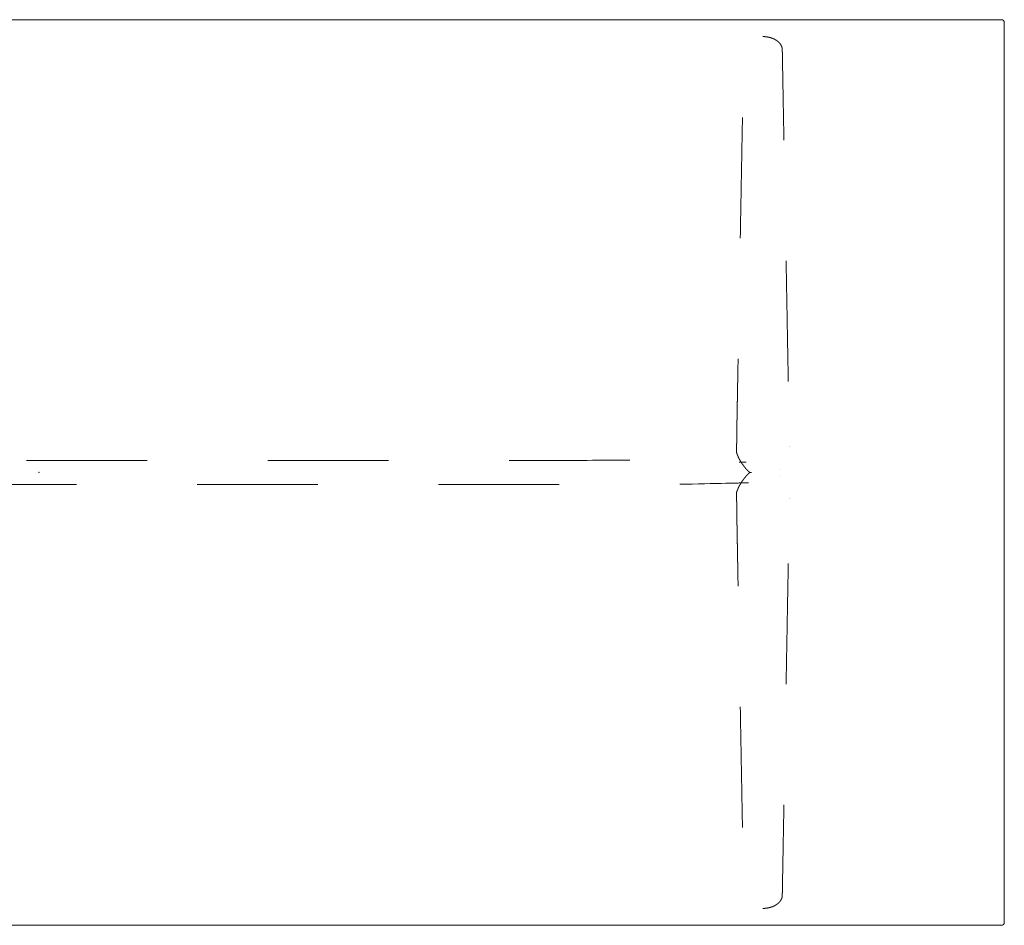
# Model space of a CAD drawing. Header units: metres. Extents: x -2 to 4.3, y -5.49 to 0.4.
# Tile 52 of 57: x 2.09 to 2.91, y -2.87 to -2.12. Entities that reach past the tile are written whole.
import ezdxf

# ---------------------------------------------------------------- set-up
doc = ezdxf.new("R2010")
doc.units = ezdxf.units.M
doc.header["$MEASUREMENT"] = 0
doc.linetypes.add('Dash Style-1', pattern=[0.10582, 0.0529, -0.05292])
for name, color, linetype, lineweight in [('72_VITRA_HRESID_D2_TB_FOOT_UNDER', 8, 'Dash Style-1', 5), ('72_VITRA_HRESID_D2_TB_TABLE_TOP', 7, 'Continuous', 5), ('D2SNAP', 1, 'Continuous', 5)]:
    doc.layers.add(name, color=color, linetype=linetype, lineweight=lineweight)
doc.layers.add('72_VITRA_INSERT', color=7, linetype='Continuous')

# ---------------------------------------------------------------- blocks, each defined once
blk = doc.blocks.new('72_VITRA_HRESID_D2_BELLEVILLE_TABLE_BISTRO_1600_X_750_FOOT_UNDER')
at = {"layer": '72_VITRA_HRESID_D2_TB_FOOT_UNDER'}
for points, weights, knots in [([(0.6, 0.361), (0.59958, 0.361), (0.59916, 0.36098), (0.59875, 0.36097), (0.59843, 0.36095), (0.59812, 0.36092), (0.59781, 0.3609), (0.59749, 0.36087), (0.59718, 0.36083), (0.59687, 0.36079), (0.59666, 0.36076), (0.59645, 0.36073), (0.59622, 0.36069), (0.59598, 0.36065), (0.59564, 0.36058), (0.5953, 0.36052), (0.59497, 0.36044), (0.59464, 0.36037), (0.59442, 0.36031), (0.59421, 0.36026), (0.59395, 0.36018), (0.5937, 0.36011), (0.59344, 0.36003), (0.59317, 0.35995), (0.59297, 0.35988), (0.59278, 0.35982), (0.59258, 0.35975), (0.59238, 0.35967), (0.59218, 0.3596), (0.59198, 0.35952), (0.59178, 0.35944), (0.59158, 0.35936), (0.59132, 0.35924), (0.59106, 0.35913), (0.5908, 0.359), (0.59055, 0.35887), (0.59036, 0.35878), (0.59018, 0.35868), (0.59, 0.35859), (0.58983, 0.35849), (0.58966, 0.3584), (0.5895, 0.3583), (0.58932, 0.35819), (0.58914, 0.35808), (0.58896, 0.35796), (0.58879, 0.35785), (0.58864, 0.35774), (0.58849, 0.35764), (0.58833, 0.35752), (0.58816, 0.3574), (0.58798, 0.35726), (0.5878, 0.35711), (0.58763, 0.35697), (0.58746, 0.35683), (0.5873, 0.35668), (0.58714, 0.35654), (0.58699, 0.35639), (0.58684, 0.35625), (0.58668, 0.35609), (0.58652, 0.35593), (0.58638, 0.35577), (0.58624, 0.35561), (0.58612, 0.35546), (0.58599, 0.35531), (0.5859, 0.35518), (0.5858, 0.35506), (0.58573, 0.35496), (0.58566, 0.35487), (0.58556, 0.35472), (0.58546, 0.35458), (0.58534, 0.35439), (0.58522, 0.35421), (0.58513, 0.35405), (0.58504, 0.35389), (0.58496, 0.35373), (0.58487, 0.35357), (0.5848, 0.35341), (0.58472, 0.35325), (0.58467, 0.35314), (0.58462, 0.35303), (0.58457, 0.3529), (0.58452, 0.35277), (0.58445, 0.35259), (0.58439, 0.35241), (0.58433, 0.35221), (0.58427, 0.352), (0.58422, 0.3518), (0.58417, 0.3516), (0.58413, 0.35139), (0.58409, 0.35119), (0.58407, 0.35099), (0.58404, 0.35079), (0.58403, 0.35064), (0.58402, 0.35049), (0.58401, 0.35034), (0.584, 0.35019), (0.584, 0.35), (0.58152, 0.21275), (0.57904, 0.07551), (0.57868, 0.05555), (0.57832, 0.03559), (0.5783, 0.03487), (0.57829, 0.03416), (0.57828, 0.03344), (0.57827, 0.03274), (0.57826, 0.03204), (0.57825, 0.03137), (0.57824, 0.03069), (0.57824, 0.03004), (0.57823, 0.02939), (0.57823, 0.02876), (0.57822, 0.02813), (0.57822, 0.02753), (0.57822, 0.02693), (0.57822, 0.02636), (0.57822, 0.02578), (0.57822, 0.02523), (0.57822, 0.02517), (0.57822, 0.02512), (0.57811, 0.02172), (0.578, 0.01833), (0.578, 0.01832), (0.578, 0.0183), (0.57797, 0.01724), (0.57823, 0.01621), (0.57823, 0.01621), (0.57823, 0.01621), (0.57823, 0.0162), (0.57823, 0.0162), (0.57835, 0.01572), (0.57853, 0.01526), (0.57853, 0.01526), (0.57853, 0.01526), (0.57864, 0.01496), (0.57877, 0.01465), (0.57889, 0.01434), (0.57909, 0.01389), (0.57928, 0.01344), (0.57953, 0.01289), (0.57979, 0.01234), (0.58008, 0.01176), (0.58037, 0.01118), (0.58068, 0.01061), (0.58099, 0.01004), (0.58132, 0.00948), (0.58164, 0.00892), (0.58199, 0.00837), (0.58234, 0.00783), (0.5827, 0.00729), (0.58306, 0.00676), (0.58344, 0.00623), (0.58382, 0.00571), (0.58421, 0.0052), (0.58461, 0.00468), (0.58504, 0.00417), (0.58546, 0.00366), (0.58578, 0.00329), (0.58611, 0.00293), (0.58632, 0.0027), (0.58652, 0.00248), (0.58684, 0.00214), (0.58715, 0.00181), (0.58758, 0.00138), (0.588, 0.00096), (0.58845, 0.00054), (0.58846, 0.00054), (0.58846, 0.00053), (0.58866, 0.00035), (0.5889, 0.00022), (0.589, 0.00017), (0.58911, 0.00012), (0.58932, 0.00001), (0.58957, 0), (0.58968, 0), (0.5898, 0), (0.58981, 0), (0.58982, 0), (0.6, 0), (0.61018, 0), (0.61019, 0), (0.6102, 0), (0.61032, 0), (0.61043, 0), (0.61068, 0.00001), (0.61089, 0.00012), (0.611, 0.00017), (0.6111, 0.00022), (0.61134, 0.00035), (0.61154, 0.00053), (0.61154, 0.00054), (0.61155, 0.00054), (0.612, 0.00096), (0.61242, 0.00138), (0.61285, 0.00181), (0.61316, 0.00214), (0.61348, 0.00248), (0.61368, 0.0027), (0.61389, 0.00293), (0.61422, 0.00329), (0.61454, 0.00366), (0.61496, 0.00417), (0.61539, 0.00468), (0.61579, 0.0052), (0.61618, 0.00571), (0.61656, 0.00623), (0.61694, 0.00676), (0.6173, 0.00729), (0.61766, 0.00783), (0.61801, 0.00837), (0.61836, 0.00892), (0.61868, 0.00948), (0.61901, 0.01004), (0.61932, 0.01061), (0.61963, 0.01118), (0.61992, 0.01176), (0.62021, 0.01234), (0.62047, 0.01289), (0.62072, 0.01344), (0.62091, 0.01389), (0.62111, 0.01434), (0.62123, 0.01465), (0.62136, 0.01496), (0.62147, 0.01526), (0.62147, 0.01526), (0.62147, 0.01526), (0.62165, 0.01572), (0.62177, 0.0162), (0.62177, 0.0162), (0.62177, 0.01621), (0.62177, 0.01621), (0.62177, 0.01621), (0.62203, 0.01724), (0.622, 0.0183), (0.622, 0.01832), (0.622, 0.01833), (0.62189, 0.02172), (0.62178, 0.02512), (0.62178, 0.02517), (0.62178, 0.02523), (0.62178, 0.02578), (0.62178, 0.02636), (0.62178, 0.02693), (0.62178, 0.02753), (0.62178, 0.02813), (0.62177, 0.02876), (0.62177, 0.02939), (0.62176, 0.03004), (0.62176, 0.03069), (0.62175, 0.03137), (0.62174, 0.03204), (0.62173, 0.03274), (0.62172, 0.03344), (0.62171, 0.03416), (0.6217, 0.03487), (0.62168, 0.03559), (0.62132, 0.05555), (0.62096, 0.07551), (0.61848, 0.21275), (0.616, 0.35), (0.616, 0.35019), (0.61599, 0.35034), (0.61598, 0.35049), (0.61597, 0.35064), (0.61596, 0.35079), (0.61593, 0.35099), (0.61591, 0.35119), (0.61587, 0.35139), (0.61583, 0.3516), (0.61578, 0.3518), (0.61573, 0.352), (0.61567, 0.35221), (0.61561, 0.35241), (0.61555, 0.35259), (0.61548, 0.35277), (0.61543, 0.3529), (0.61538, 0.35303), (0.61533, 0.35314), (0.61528, 0.35325), (0.6152, 0.35341), (0.61513, 0.35357), (0.61504, 0.35373), (0.61496, 0.35389), (0.61487, 0.35405), (0.61478, 0.35421), (0.61466, 0.35439), (0.61454, 0.35458), (0.61444, 0.35472), (0.61434, 0.35487), (0.61427, 0.35496), (0.6142, 0.35506), (0.6141, 0.35518), (0.61401, 0.35531), (0.61388, 0.35546), (0.61376, 0.35561), (0.61362, 0.35577), (0.61348, 0.35593), (0.61332, 0.35609), (0.61316, 0.35625), (0.61301, 0.35639), (0.61286, 0.35654), (0.6127, 0.35668), (0.61254, 0.35683), (0.61237, 0.35697), (0.6122, 0.35711), (0.61202, 0.35726), (0.61184, 0.3574), (0.61167, 0.35752), (0.61151, 0.35764), (0.61136, 0.35774), (0.61121, 0.35785), (0.61104, 0.35796), (0.61086, 0.35808), (0.61068, 0.35819), (0.6105, 0.3583), (0.61034, 0.3584), (0.61017, 0.35849), (0.61, 0.35859), (0.60982, 0.35868), (0.60964, 0.35878), (0.60945, 0.35887), (0.6092, 0.359), (0.60894, 0.35913), (0.60868, 0.35924), (0.60842, 0.35936), (0.60822, 0.35944), (0.60802, 0.35952), (0.60782, 0.3596), (0.60762, 0.35967), (0.60742, 0.35975), (0.60722, 0.35982), (0.60703, 0.35988), (0.60683, 0.35995), (0.60656, 0.36003), (0.6063, 0.36011), (0.60605, 0.36018), (0.60579, 0.36026), (0.60558, 0.36031), (0.60536, 0.36037), (0.60503, 0.36044), (0.6047, 0.36052), (0.60436, 0.36058), (0.60402, 0.36065), (0.60378, 0.36069), (0.60355, 0.36073), (0.60334, 0.36076), (0.60313, 0.36079), (0.60282, 0.36083), (0.60251, 0.36087), (0.60219, 0.3609), (0.60188, 0.36092), (0.60157, 0.36095), (0.60125, 0.36097), (0.60084, 0.36098), (0.60042, 0.361), (0.6, 0.361)], [1, 1, 1, 1, 1, 1, 1, 1, 1, 1, 1, 1, 1, 1, 1, 1, 1, 1, 1, 1, 1, 1, 1, 1, 1, 1, 1, 1, 1, 1, 1, 1, 1, 1, 1, 1, 1, 1, 1, 1, 1, 1, 1, 1, 1, 1, 1, 1, 1, 1, 1, 1, 1, 1, 1, 1, 1, 1, 1, 1, 1, 1, 1, 1, 1, 1, 1, 1, 1, 1, 1, 1, 1, 1, 1, 1, 1, 1, 1, 1, 1, 1, 1, 1, 1, 1, 1, 1, 1, 1, 1, 1, 1, 1, 1, 1, 1, 1, 1, 1, 1, 1, 1, 1, 1, 1, 1, 1, 1, 1, 1, 1, 1, 1, 1, 1, 1, 1, 1, 1, 1, 1, 1, 0.990949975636, 1, 1, 1, 1, 1, 0.99803479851, 1, 1, 1, 1, 1, 1, 1, 1, 1, 1, 1, 1, 1, 1, 1, 1, 1, 1, 1, 1, 1, 1, 1, 1, 1, 1, 1, 1, 1, 1, 1, 1, 1, 1, 1, 1, 1, 0.990926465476, 1, 1, 1, 0.97345508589, 1, 1, 1, 0.99998029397, 1, 1, 1, 0.999980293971, 1, 1, 1, 0.97345508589, 1, 1, 1, 0.990926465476, 1, 1, 1, 1, 1, 1, 1, 1, 1, 1, 1, 1, 1, 1, 1, 1, 1, 1, 1, 1, 1, 1, 1, 1, 1, 1, 1, 1, 1, 1, 1, 1, 1, 1, 1, 1, 1, 0.998034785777, 1, 1, 1, 1, 1, 0.990949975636, 1, 1, 1, 1, 1, 1, 1, 1, 1, 1, 1, 1, 1, 1, 1, 1, 1, 1, 1, 1, 1, 1, 1, 1, 1, 1, 1, 1, 1, 1, 1, 1, 1, 1, 1, 1, 1, 1, 1, 1, 1, 1, 1, 1, 1, 1, 1, 1, 1, 1, 1, 1, 1, 1, 1, 1, 1, 1, 1, 1, 1, 1, 1, 1, 1, 1, 1, 1, 1, 1, 1, 1, 1, 1, 1, 1, 1, 1, 1, 1, 1, 1, 1, 1, 1, 1, 1, 1, 1, 1, 1, 1, 1, 1, 1, 1, 1, 1, 1, 1, 1, 1, 1, 1, 1, 1, 1, 1, 1, 1, 1, 1, 1, 1, 1, 1, 1, 1, 1, 1, 1, 1, 1], [0, 0, 0, 0.000508, 0.000508, 0.001016, 0.001016, 0.001524, 0.001524, 0.002032, 0.002032, 0.00254, 0.00254, 0.003048, 0.003048, 0.003556, 0.003556, 0.004064, 0.004064, 0.004572, 0.004572, 0.00508, 0.00508, 0.005588, 0.005588, 0.006096, 0.006096, 0.006604, 0.006604, 0.007112, 0.007112, 0.007619, 0.007619, 0.008127, 0.008127, 0.008635, 0.008635, 0.009143, 0.009143, 0.009651, 0.009651, 0.010159, 0.010159, 0.010667, 0.010667, 0.011175, 0.011175, 0.011683, 0.011683, 0.012191, 0.012191, 0.012699, 0.012699, 0.013207, 0.013207, 0.013715, 0.013715, 0.014223, 0.014223, 0.014731, 0.014731, 0.015239, 0.015239, 0.015747, 0.015747, 0.016255, 0.016255, 0.016763, 0.016763, 0.017271, 0.017271, 0.017779, 0.017779, 0.018287, 0.018287, 0.018795, 0.018795, 0.019303, 0.019303, 0.019811, 0.019811, 0.020319, 0.020319, 0.020827, 0.020827, 0.021335, 0.021335, 0.021843, 0.021843, 0.02235, 0.02235, 0.022858, 0.022858, 0.023366, 0.023366, 0.023874, 0.023874, 0.024382, 0.024382, 0.386828, 0.386828, 0.439542, 0.439542, 0.441431, 0.441431, 0.44332, 0.44332, 0.445209, 0.445209, 0.447097, 0.447097, 0.448986, 0.448986, 0.450875, 0.450875, 0.452764, 0.452764, 0.454653, 0.454653, 0.454851, 0.454851, 0.466508, 0.466508, 0.466552, 0.466552, 0.470162, 0.470162, 0.470166, 0.470166, 0.470188, 0.470188, 0.471868, 0.471868, 0.471872, 0.471872, 0.472972, 0.472972, 0.474072, 0.474072, 0.475172, 0.475172, 0.476272, 0.476272, 0.477372, 0.477372, 0.478472, 0.478472, 0.479572, 0.479572, 0.480672, 0.480672, 0.481772, 0.481772, 0.482872, 0.482872, 0.483972, 0.483972, 0.485072, 0.485072, 0.486172, 0.486172, 0.487272, 0.487272, 0.488372, 0.488372, 0.489472, 0.489472, 0.489488, 0.489488, 0.489971, 0.489971, 0.49018, 0.49018, 0.490605, 0.490605, 0.490815, 0.490815, 0.490831, 0.490831, 0.509169, 0.509169, 0.509185, 0.509185, 0.509395, 0.509395, 0.50982, 0.50982, 0.510029, 0.510029, 0.510512, 0.510512, 0.510528, 0.510528, 0.511628, 0.511628, 0.512728, 0.512728, 0.513828, 0.513828, 0.514928, 0.514928, 0.516028, 0.516028, 0.517128, 0.517128, 0.518228, 0.518228, 0.519328, 0.519328, 0.520428, 0.520428, 0.521528, 0.521528, 0.522628, 0.522628, 0.523728, 0.523728, 0.524828, 0.524828, 0.525928, 0.525928, 0.527028, 0.527028, 0.528128, 0.528128, 0.528132, 0.528132, 0.529812, 0.529812, 0.529834, 0.529834, 0.529838, 0.529838, 0.533448, 0.533448, 0.533492, 0.533492, 0.545149, 0.545149, 0.545347, 0.545347, 0.547236, 0.547236, 0.549125, 0.549125, 0.551014, 0.551014, 0.552903, 0.552903, 0.554791, 0.554791, 0.55668, 0.55668, 0.558569, 0.558569, 0.560458, 0.560458, 0.613172, 0.613172, 0.975618, 0.975618, 0.976126, 0.976126, 0.976634, 0.976634, 0.977142, 0.977142, 0.97765, 0.97765, 0.978157, 0.978157, 0.978665, 0.978665, 0.979173, 0.979173, 0.979681, 0.979681, 0.980189, 0.980189, 0.980697, 0.980697, 0.981205, 0.981205, 0.981713, 0.981713, 0.982221, 0.982221, 0.982729, 0.982729, 0.983237, 0.983237, 0.983745, 0.983745, 0.984253, 0.984253, 0.984761, 0.984761, 0.985269, 0.985269, 0.985777, 0.985777, 0.986285, 0.986285, 0.986793, 0.986793, 0.987301, 0.987301, 0.987809, 0.987809, 0.988317, 0.988317, 0.988825, 0.988825, 0.989333, 0.989333, 0.989841, 0.989841, 0.990349, 0.990349, 0.990857, 0.990857, 0.991365, 0.991365, 0.991873, 0.991873, 0.992381, 0.992381, 0.992888, 0.992888, 0.993396, 0.993396, 0.993904, 0.993904, 0.994412, 0.994412, 0.99492, 0.99492, 0.995428, 0.995428, 0.995936, 0.995936, 0.996444, 0.996444, 0.996952, 0.996952, 0.99746, 0.99746, 0.997968, 0.997968, 0.998476, 0.998476, 0.998984, 0.998984, 0.999492, 0.999492, 1, 1, 1]), ([(-0.5898, 0), (-0.58981, 0), (-0.58982, 0), (-0.58981, 0), (-0.5898, 0), (-0.58968, 0), (-0.58957, 0), (-0.58932, -0.00001), (-0.58911, -0.00012), (-0.589, -0.00017), (-0.5889, -0.00022), (-0.58866, -0.00035), (-0.58846, -0.00053), (-0.58846, -0.00054), (-0.58845, -0.00054), (-0.588, -0.00096), (-0.58758, -0.00138), (-0.58715, -0.00181), (-0.58684, -0.00214), (-0.58652, -0.00248), (-0.58632, -0.0027), (-0.58611, -0.00293), (-0.58578, -0.00329), (-0.58546, -0.00366), (-0.58504, -0.00417), (-0.58461, -0.00468), (-0.58421, -0.0052), (-0.58382, -0.00571), (-0.58344, -0.00623), (-0.58306, -0.00676), (-0.5827, -0.00729), (-0.58234, -0.00783), (-0.58199, -0.00837), (-0.58164, -0.00892), (-0.58132, -0.00948), (-0.58116, -0.00974), (-0.58102, -0.01), (0, -0.01), (0.58102, -0.01), (0.58116, -0.00974), (0.58132, -0.00948), (0.58164, -0.00892), (0.58199, -0.00837), (0.58234, -0.00783), (0.5827, -0.00729), (0.58306, -0.00676), (0.58344, -0.00623), (0.58382, -0.00571), (0.58421, -0.0052), (0.58461, -0.00468), (0.58504, -0.00417), (0.58546, -0.00366), (0.58578, -0.00329), (0.58611, -0.00293), (0.58632, -0.0027), (0.58652, -0.00248), (0.58684, -0.00214), (0.58715, -0.00181), (0.58758, -0.00138), (0.588, -0.00096), (0.58845, -0.00054), (0.58846, -0.00054), (0.58846, -0.00053), (0.58866, -0.00035), (0.5889, -0.00022), (0.589, -0.00017), (0.58911, -0.00012), (0.58932, -0.00001), (0.58957, 0), (0.58968, 0), (0.5898, 0), (0.58981, 0), (0.58982, 0), (0.58981, 0), (0.5898, 0), (0.58968, 0), (0.58957, 0), (0.58932, 0.00001), (0.58911, 0.00012), (0.589, 0.00017), (0.5889, 0.00022), (0.58866, 0.00035), (0.58846, 0.00053), (0.58846, 0.00054), (0.58845, 0.00054), (0.588, 0.00096), (0.58758, 0.00138), (0.58715, 0.00181), (0.58684, 0.00214), (0.58652, 0.00248), (0.58632, 0.0027), (0.58611, 0.00293), (0.58578, 0.00329), (0.58546, 0.00366), (0.58504, 0.00417), (0.58461, 0.00468), (0.58421, 0.0052), (0.58382, 0.00571), (0.58344, 0.00623), (0.58306, 0.00676), (0.5827, 0.00729), (0.58234, 0.00783), (0.58199, 0.00837), (0.58164, 0.00892), (0.58132, 0.00948), (0.58116, 0.00974), (0.58102, 0.01), (0, 0.01), (-0.58102, 0.01), (-0.58116, 0.00974), (-0.58132, 0.00948), (-0.58164, 0.00892), (-0.58199, 0.00837), (-0.58234, 0.00783), (-0.5827, 0.00729), (-0.58306, 0.00676), (-0.58344, 0.00623), (-0.58382, 0.00571), (-0.58421, 0.0052), (-0.58461, 0.00468), (-0.58504, 0.00417), (-0.58546, 0.00366), (-0.58578, 0.00329), (-0.58611, 0.00293), (-0.58632, 0.0027), (-0.58652, 0.00248), (-0.58684, 0.00214), (-0.58715, 0.00181), (-0.58758, 0.00138), (-0.588, 0.00096), (-0.58845, 0.00054), (-0.58846, 0.00054), (-0.58846, 0.00053), (-0.58866, 0.00035), (-0.5889, 0.00022), (-0.589, 0.00017), (-0.58911, 0.00012), (-0.58932, 0.00001), (-0.58957, 0), (-0.58968, 0), (-0.5898, 0)], [1, 0.999980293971, 1, 0.999980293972, 1, 1, 1, 0.97345508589, 1, 1, 1, 0.990926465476, 1, 1, 1, 1, 1, 1, 1, 1, 1, 1, 1, 1, 1, 1, 1, 1, 1, 1, 1, 1, 1, 1, 1, 1, 1, 1, 1, 1, 1, 1, 1, 1, 1, 1, 1, 1, 1, 1, 1, 1, 1, 1, 1, 1, 1, 1, 1, 1, 1, 1, 1, 0.990926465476, 1, 1, 1, 0.97345508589, 1, 1, 1, 0.999980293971, 1, 0.999980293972, 1, 1, 1, 0.97345508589, 1, 1, 1, 0.990926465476, 1, 1, 1, 1, 1, 1, 1, 1, 1, 1, 1, 1, 1, 1, 1, 1, 1, 1, 1, 1, 1, 1, 1, 1, 1, 1, 1, 1, 1, 1, 1, 1, 1, 1, 1, 1, 1, 1, 1, 1, 1, 1, 1, 1, 1, 1, 1, 1, 1, 1, 1, 0.990926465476, 1, 1, 1, 0.97345508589, 1, 1, 1], [0, 0, 0, 0.000008, 0.000008, 0.000016, 0.000016, 0.00012, 0.00012, 0.00033, 0.00033, 0.000434, 0.000434, 0.000672, 0.000672, 0.00068, 0.00068, 0.001224, 0.001224, 0.001768, 0.001768, 0.002312, 0.002312, 0.002856, 0.002856, 0.0034, 0.0034, 0.003944, 0.003944, 0.004487, 0.004487, 0.005031, 0.005031, 0.005575, 0.005575, 0.006119, 0.006119, 0.00637, 0.00637, 0.493646, 0.493646, 0.493897, 0.493897, 0.494441, 0.494441, 0.494985, 0.494985, 0.495529, 0.495529, 0.496072, 0.496072, 0.496616, 0.496616, 0.49716, 0.49716, 0.497704, 0.497704, 0.498248, 0.498248, 0.498792, 0.498792, 0.499336, 0.499336, 0.499344, 0.499344, 0.499582, 0.499582, 0.499686, 0.499686, 0.499896, 0.499896, 0.5, 0.5, 0.500008, 0.500008, 0.500016, 0.500016, 0.50012, 0.50012, 0.50033, 0.50033, 0.500434, 0.500434, 0.500672, 0.500672, 0.50068, 0.50068, 0.501224, 0.501224, 0.501768, 0.501768, 0.502312, 0.502312, 0.502856, 0.502856, 0.5034, 0.5034, 0.503944, 0.503944, 0.504487, 0.504487, 0.505031, 0.505031, 0.505575, 0.505575, 0.506119, 0.506119, 0.50637, 0.50637, 0.993646, 0.993646, 0.993897, 0.993897, 0.994441, 0.994441, 0.994985, 0.994985, 0.995529, 0.995529, 0.996072, 0.996072, 0.996616, 0.996616, 0.99716, 0.99716, 0.997704, 0.997704, 0.998248, 0.998248, 0.998792, 0.998792, 0.999336, 0.999336, 0.999344, 0.999344, 0.999582, 0.999582, 0.999686, 0.999686, 0.999896, 0.999896, 1, 1, 1]), ([(0.6, -0.361), (0.59958, -0.361), (0.59916, -0.36098), (0.59875, -0.36097), (0.59843, -0.36095), (0.59812, -0.36092), (0.59781, -0.3609), (0.59749, -0.36087), (0.59718, -0.36083), (0.59687, -0.36079), (0.59666, -0.36076), (0.59645, -0.36073), (0.59622, -0.36069), (0.59598, -0.36065), (0.59564, -0.36058), (0.5953, -0.36052), (0.59497, -0.36044), (0.59464, -0.36037), (0.59442, -0.36031), (0.59421, -0.36026), (0.59395, -0.36018), (0.5937, -0.36011), (0.59344, -0.36003), (0.59317, -0.35995), (0.59297, -0.35988), (0.59278, -0.35982), (0.59258, -0.35975), (0.59238, -0.35967), (0.59218, -0.3596), (0.59198, -0.35952), (0.59178, -0.35944), (0.59158, -0.35936), (0.59132, -0.35924), (0.59106, -0.35913), (0.5908, -0.359), (0.59055, -0.35887), (0.59036, -0.35878), (0.59018, -0.35868), (0.59, -0.35859), (0.58983, -0.35849), (0.58966, -0.3584), (0.5895, -0.3583), (0.58932, -0.35819), (0.58914, -0.35808), (0.58896, -0.35796), (0.58879, -0.35785), (0.58864, -0.35774), (0.58849, -0.35764), (0.58833, -0.35752), (0.58816, -0.3574), (0.58798, -0.35726), (0.5878, -0.35711), (0.58763, -0.35697), (0.58746, -0.35683), (0.5873, -0.35668), (0.58714, -0.35654), (0.58699, -0.35639), (0.58684, -0.35625), (0.58668, -0.35609), (0.58652, -0.35593), (0.58638, -0.35577), (0.58624, -0.35561), (0.58612, -0.35546), (0.58599, -0.35531), (0.5859, -0.35518), (0.5858, -0.35506), (0.58573, -0.35496), (0.58566, -0.35487), (0.58556, -0.35472), (0.58546, -0.35458), (0.58534, -0.35439), (0.58522, -0.35421), (0.58513, -0.35405), (0.58504, -0.35389), (0.58496, -0.35373), (0.58487, -0.35357), (0.5848, -0.35341), (0.58472, -0.35325), (0.58467, -0.35314), (0.58462, -0.35303), (0.58457, -0.3529), (0.58452, -0.35277), (0.58445, -0.35259), (0.58439, -0.35241), (0.58433, -0.35221), (0.58427, -0.352), (0.58422, -0.3518), (0.58417, -0.3516), (0.58413, -0.35139), (0.58409, -0.35119), (0.58407, -0.35099), (0.58404, -0.35079), (0.58403, -0.35064), (0.58402, -0.35049), (0.58401, -0.35034), (0.584, -0.35019), (0.584, -0.35), (0.58152, -0.21275), (0.57904, -0.07551), (0.57868, -0.05555), (0.57832, -0.03559), (0.5783, -0.03487), (0.57829, -0.03416), (0.57828, -0.03344), (0.57827, -0.03274), (0.57826, -0.03204), (0.57825, -0.03137), (0.57824, -0.03069), (0.57824, -0.03004), (0.57823, -0.02939), (0.57823, -0.02876), (0.57822, -0.02813), (0.57822, -0.02753), (0.57822, -0.02693), (0.57822, -0.02636), (0.57822, -0.02578), (0.57822, -0.02523), (0.57822, -0.02517), (0.57822, -0.02512), (0.57811, -0.02172), (0.578, -0.01833), (0.578, -0.01832), (0.578, -0.0183), (0.57797, -0.01724), (0.57823, -0.01621), (0.57823, -0.01621), (0.57823, -0.01621), (0.57823, -0.0162), (0.57823, -0.0162), (0.57835, -0.01572), (0.57853, -0.01526), (0.57853, -0.01526), (0.57853, -0.01526), (0.57864, -0.01496), (0.57877, -0.01465), (0.57889, -0.01434), (0.57909, -0.01389), (0.57928, -0.01344), (0.57953, -0.01289), (0.57979, -0.01234), (0.58008, -0.01176), (0.58037, -0.01118), (0.58068, -0.01061), (0.58099, -0.01004), (0.58132, -0.00948), (0.58164, -0.00892), (0.58199, -0.00837), (0.58234, -0.00783), (0.5827, -0.00729), (0.58306, -0.00676), (0.58344, -0.00623), (0.58382, -0.00571), (0.58421, -0.0052), (0.58461, -0.00468), (0.58504, -0.00417), (0.58546, -0.00366), (0.58578, -0.00329), (0.58611, -0.00293), (0.58632, -0.0027), (0.58652, -0.00248), (0.58684, -0.00214), (0.58715, -0.00181), (0.58758, -0.00138), (0.588, -0.00096), (0.58845, -0.00054), (0.58846, -0.00054), (0.58846, -0.00053), (0.58866, -0.00035), (0.5889, -0.00022), (0.589, -0.00017), (0.58911, -0.00012), (0.58932, -0.00001), (0.58957, 0), (0.58968, 0), (0.5898, 0), (0.58981, 0), (0.58982, 0), (0.6, 0), (0.61018, 0), (0.61019, 0), (0.6102, 0), (0.61032, 0), (0.61043, 0), (0.61068, -0.00001), (0.61089, -0.00012), (0.611, -0.00017), (0.6111, -0.00022), (0.61134, -0.00035), (0.61154, -0.00053), (0.61154, -0.00054), (0.61155, -0.00054), (0.612, -0.00096), (0.61242, -0.00138), (0.61285, -0.00181), (0.61316, -0.00214), (0.61348, -0.00248), (0.61368, -0.0027), (0.61389, -0.00293), (0.61422, -0.00329), (0.61454, -0.00366), (0.61496, -0.00417), (0.61539, -0.00468), (0.61579, -0.0052), (0.61618, -0.00571), (0.61656, -0.00623), (0.61694, -0.00676), (0.6173, -0.00729), (0.61766, -0.00783), (0.61801, -0.00837), (0.61836, -0.00892), (0.61868, -0.00948), (0.61901, -0.01004), (0.61932, -0.01061), (0.61963, -0.01118), (0.61992, -0.01176), (0.62021, -0.01234), (0.62047, -0.01289), (0.62072, -0.01344), (0.62091, -0.01389), (0.62111, -0.01434), (0.62123, -0.01465), (0.62136, -0.01496), (0.62147, -0.01526), (0.62147, -0.01526), (0.62147, -0.01526), (0.62165, -0.01572), (0.62177, -0.0162), (0.62177, -0.0162), (0.62177, -0.01621), (0.62177, -0.01621), (0.62177, -0.01621), (0.62203, -0.01724), (0.622, -0.0183), (0.622, -0.01832), (0.622, -0.01833), (0.62189, -0.02172), (0.62178, -0.02512), (0.62178, -0.02517), (0.62178, -0.02523), (0.62178, -0.02578), (0.62178, -0.02636), (0.62178, -0.02693), (0.62178, -0.02753), (0.62178, -0.02813), (0.62177, -0.02876), (0.62177, -0.02939), (0.62176, -0.03004), (0.62176, -0.03069), (0.62175, -0.03137), (0.62174, -0.03204), (0.62173, -0.03274), (0.62172, -0.03344), (0.62171, -0.03416), (0.6217, -0.03487), (0.62168, -0.03559), (0.62132, -0.05555), (0.62096, -0.07551), (0.61848, -0.21275), (0.616, -0.35), (0.616, -0.35019), (0.61599, -0.35034), (0.61598, -0.35049), (0.61597, -0.35064), (0.61596, -0.35079), (0.61593, -0.35099), (0.61591, -0.35119), (0.61587, -0.35139), (0.61583, -0.3516), (0.61578, -0.3518), (0.61573, -0.352), (0.61567, -0.35221), (0.61561, -0.35241), (0.61555, -0.35259), (0.61548, -0.35277), (0.61543, -0.3529), (0.61538, -0.35303), (0.61533, -0.35314), (0.61528, -0.35325), (0.6152, -0.35341), (0.61513, -0.35357), (0.61504, -0.35373), (0.61496, -0.35389), (0.61487, -0.35405), (0.61478, -0.35421), (0.61466, -0.35439), (0.61454, -0.35458), (0.61444, -0.35472), (0.61434, -0.35487), (0.61427, -0.35496), (0.6142, -0.35506), (0.6141, -0.35518), (0.61401, -0.35531), (0.61388, -0.35546), (0.61376, -0.35561), (0.61362, -0.35577), (0.61348, -0.35593), (0.61332, -0.35609), (0.61316, -0.35625), (0.61301, -0.35639), (0.61286, -0.35654), (0.6127, -0.35668), (0.61254, -0.35683), (0.61237, -0.35697), (0.6122, -0.35711), (0.61202, -0.35726), (0.61184, -0.3574), (0.61167, -0.35752), (0.61151, -0.35764), (0.61136, -0.35774), (0.61121, -0.35785), (0.61104, -0.35796), (0.61086, -0.35808), (0.61068, -0.35819), (0.6105, -0.3583), (0.61034, -0.3584), (0.61017, -0.35849), (0.61, -0.35859), (0.60982, -0.35868), (0.60964, -0.35878), (0.60945, -0.35887), (0.6092, -0.359), (0.60894, -0.35913), (0.60868, -0.35924), (0.60842, -0.35936), (0.60822, -0.35944), (0.60802, -0.35952), (0.60782, -0.3596), (0.60762, -0.35967), (0.60742, -0.35975), (0.60722, -0.35982), (0.60703, -0.35988), (0.60683, -0.35995), (0.60656, -0.36003), (0.6063, -0.36011), (0.60605, -0.36018), (0.60579, -0.36026), (0.60558, -0.36031), (0.60536, -0.36037), (0.60503, -0.36044), (0.6047, -0.36052), (0.60436, -0.36058), (0.60402, -0.36065), (0.60378, -0.36069), (0.60355, -0.36073), (0.60334, -0.36076), (0.60313, -0.36079), (0.60282, -0.36083), (0.60251, -0.36087), (0.60219, -0.3609), (0.60188, -0.36092), (0.60157, -0.36095), (0.60125, -0.36097), (0.60084, -0.36098), (0.60042, -0.361), (0.6, -0.361)], [1, 1, 1, 1, 1, 1, 1, 1, 1, 1, 1, 1, 1, 1, 1, 1, 1, 1, 1, 1, 1, 1, 1, 1, 1, 1, 1, 1, 1, 1, 1, 1, 1, 1, 1, 1, 1, 1, 1, 1, 1, 1, 1, 1, 1, 1, 1, 1, 1, 1, 1, 1, 1, 1, 1, 1, 1, 1, 1, 1, 1, 1, 1, 1, 1, 1, 1, 1, 1, 1, 1, 1, 1, 1, 1, 1, 1, 1, 1, 1, 1, 1, 1, 1, 1, 1, 1, 1, 1, 1, 1, 1, 1, 1, 1, 1, 1, 1, 1, 1, 1, 1, 1, 1, 1, 1, 1, 1, 1, 1, 1, 1, 1, 1, 1, 1, 1, 1, 1, 1, 1, 1, 1, 0.990949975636, 1, 1, 1, 1, 1, 0.99803479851, 1, 1, 1, 1, 1, 1, 1, 1, 1, 1, 1, 1, 1, 1, 1, 1, 1, 1, 1, 1, 1, 1, 1, 1, 1, 1, 1, 1, 1, 1, 1, 1, 1, 1, 1, 1, 1, 0.990926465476, 1, 1, 1, 0.97345508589, 1, 1, 1, 0.99998029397, 1, 1, 1, 0.999980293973, 1, 1, 1, 0.97345508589, 1, 1, 1, 0.990926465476, 1, 1, 1, 1, 1, 1, 1, 1, 1, 1, 1, 1, 1, 1, 1, 1, 1, 1, 1, 1, 1, 1, 1, 1, 1, 1, 1, 1, 1, 1, 1, 1, 1, 1, 1, 1, 1, 0.998034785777, 1, 1, 1, 1, 1, 0.990949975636, 1, 1, 1, 1, 1, 1, 1, 1, 1, 1, 1, 1, 1, 1, 1, 1, 1, 1, 1, 1, 1, 1, 1, 1, 1, 1, 1, 1, 1, 1, 1, 1, 1, 1, 1, 1, 1, 1, 1, 1, 1, 1, 1, 1, 1, 1, 1, 1, 1, 1, 1, 1, 1, 1, 1, 1, 1, 1, 1, 1, 1, 1, 1, 1, 1, 1, 1, 1, 1, 1, 1, 1, 1, 1, 1, 1, 1, 1, 1, 1, 1, 1, 1, 1, 1, 1, 1, 1, 1, 1, 1, 1, 1, 1, 1, 1, 1, 1, 1, 1, 1, 1, 1, 1, 1, 1, 1, 1, 1, 1, 1, 1, 1, 1, 1, 1, 1, 1, 1, 1, 1, 1, 1], [0, 0, 0, 0.000508, 0.000508, 0.001016, 0.001016, 0.001524, 0.001524, 0.002032, 0.002032, 0.00254, 0.00254, 0.003048, 0.003048, 0.003556, 0.003556, 0.004064, 0.004064, 0.004572, 0.004572, 0.00508, 0.00508, 0.005588, 0.005588, 0.006096, 0.006096, 0.006604, 0.006604, 0.007112, 0.007112, 0.007619, 0.007619, 0.008127, 0.008127, 0.008635, 0.008635, 0.009143, 0.009143, 0.009651, 0.009651, 0.010159, 0.010159, 0.010667, 0.010667, 0.011175, 0.011175, 0.011683, 0.011683, 0.012191, 0.012191, 0.012699, 0.012699, 0.013207, 0.013207, 0.013715, 0.013715, 0.014223, 0.014223, 0.014731, 0.014731, 0.015239, 0.015239, 0.015747, 0.015747, 0.016255, 0.016255, 0.016763, 0.016763, 0.017271, 0.017271, 0.017779, 0.017779, 0.018287, 0.018287, 0.018795, 0.018795, 0.019303, 0.019303, 0.019811, 0.019811, 0.020319, 0.020319, 0.020827, 0.020827, 0.021335, 0.021335, 0.021843, 0.021843, 0.02235, 0.02235, 0.022858, 0.022858, 0.023366, 0.023366, 0.023874, 0.023874, 0.024382, 0.024382, 0.386828, 0.386828, 0.439542, 0.439542, 0.441431, 0.441431, 0.44332, 0.44332, 0.445209, 0.445209, 0.447097, 0.447097, 0.448986, 0.448986, 0.450875, 0.450875, 0.452764, 0.452764, 0.454653, 0.454653, 0.454851, 0.454851, 0.466508, 0.466508, 0.466552, 0.466552, 0.470162, 0.470162, 0.470166, 0.470166, 0.470188, 0.470188, 0.471868, 0.471868, 0.471872, 0.471872, 0.472972, 0.472972, 0.474072, 0.474072, 0.475172, 0.475172, 0.476272, 0.476272, 0.477372, 0.477372, 0.478472, 0.478472, 0.479572, 0.479572, 0.480672, 0.480672, 0.481772, 0.481772, 0.482872, 0.482872, 0.483972, 0.483972, 0.485072, 0.485072, 0.486172, 0.486172, 0.487272, 0.487272, 0.488372, 0.488372, 0.489472, 0.489472, 0.489488, 0.489488, 0.489971, 0.489971, 0.49018, 0.49018, 0.490605, 0.490605, 0.490815, 0.490815, 0.490831, 0.490831, 0.509169, 0.509169, 0.509185, 0.509185, 0.509395, 0.509395, 0.50982, 0.50982, 0.510029, 0.510029, 0.510512, 0.510512, 0.510528, 0.510528, 0.511628, 0.511628, 0.512728, 0.512728, 0.513828, 0.513828, 0.514928, 0.514928, 0.516028, 0.516028, 0.517128, 0.517128, 0.518228, 0.518228, 0.519328, 0.519328, 0.520428, 0.520428, 0.521528, 0.521528, 0.522628, 0.522628, 0.523728, 0.523728, 0.524828, 0.524828, 0.525928, 0.525928, 0.527028, 0.527028, 0.528128, 0.528128, 0.528132, 0.528132, 0.529812, 0.529812, 0.529834, 0.529834, 0.529838, 0.529838, 0.533448, 0.533448, 0.533492, 0.533492, 0.545149, 0.545149, 0.545347, 0.545347, 0.547236, 0.547236, 0.549125, 0.549125, 0.551014, 0.551014, 0.552903, 0.552903, 0.554791, 0.554791, 0.55668, 0.55668, 0.558569, 0.558569, 0.560458, 0.560458, 0.613172, 0.613172, 0.975618, 0.975618, 0.976126, 0.976126, 0.976634, 0.976634, 0.977142, 0.977142, 0.97765, 0.97765, 0.978157, 0.978157, 0.978665, 0.978665, 0.979173, 0.979173, 0.979681, 0.979681, 0.980189, 0.980189, 0.980697, 0.980697, 0.981205, 0.981205, 0.981713, 0.981713, 0.982221, 0.982221, 0.982729, 0.982729, 0.983237, 0.983237, 0.983745, 0.983745, 0.984253, 0.984253, 0.984761, 0.984761, 0.985269, 0.985269, 0.985777, 0.985777, 0.986285, 0.986285, 0.986793, 0.986793, 0.987301, 0.987301, 0.987809, 0.987809, 0.988317, 0.988317, 0.988825, 0.988825, 0.989333, 0.989333, 0.989841, 0.989841, 0.990349, 0.990349, 0.990857, 0.990857, 0.991365, 0.991365, 0.991873, 0.991873, 0.992381, 0.992381, 0.992888, 0.992888, 0.993396, 0.993396, 0.993904, 0.993904, 0.994412, 0.994412, 0.99492, 0.99492, 0.995428, 0.995428, 0.995936, 0.995936, 0.996444, 0.996444, 0.996952, 0.996952, 0.99746, 0.99746, 0.997968, 0.997968, 0.998476, 0.998476, 0.998984, 0.998984, 0.999492, 0.999492, 1, 1, 1])]:
    blk.add_rational_spline(points, weights, degree=2, knots=knots, dxfattribs=at)
at = {"layer": 'D2SNAP', "linetype": 'Continuous', "lineweight": 5}
blk.add_point((0, 0), dxfattribs=at)
blk = doc.blocks.new('72_VITRA_HRESID_D2_BELLEVILLE_TABLE_BISTRO_1600_X_750_TABLE_TOP')
at = {"layer": '72_VITRA_HRESID_D2_TB_TABLE_TOP', "flags": 128}
blk.add_lwpolyline([(-0.7975, -0.375), (0.7975, -0.375, 0.414214), (0.8, -0.3725), (0.8, 0.3725, 0.414214), (0.7975, 0.375), (-0.7975, 0.375, 0.414214), (-0.8, 0.3725), (-0.8, -0.3725, 0.414214), (-0.7975, -0.375)], format="xyb", close=True, dxfattribs=at)
at = {"layer": 'D2SNAP', "linetype": 'Continuous', "lineweight": 5}
blk.add_point((0, 0), dxfattribs=at)
blk = doc.blocks.new('72vitra_hresid273916F9DBE604ADC99EDCBB2CA8D50F0')
for name in ['72_VITRA_HRESID_D2_BELLEVILLE_TABLE_BISTRO_1600_X_750_TABLE_TOP', '72_VITRA_HRESID_D2_BELLEVILLE_TABLE_BISTRO_1600_X_750_FOOT_UNDER']:
    blk.add_blockref(name, (0, 0))
blk = doc.blocks.new('XCAD031892642607F421A11BAC177B909910D8')
at = {"color": 7}
blk.add_blockref('72vitra_hresid273916F9DBE604ADC99EDCBB2CA8D50F0', (0, 0), dxfattribs=at)

msp = doc.modelspace()

# ---------------------------------------------------------------- block references
at = {"layer": '72_VITRA_INSERT'}
msp.add_blockref('XCAD031892642607F421A11BAC177B909910D8', (2.10859, -2.49582), dxfattribs=at)

doc.saveas('drawing.dxf')
